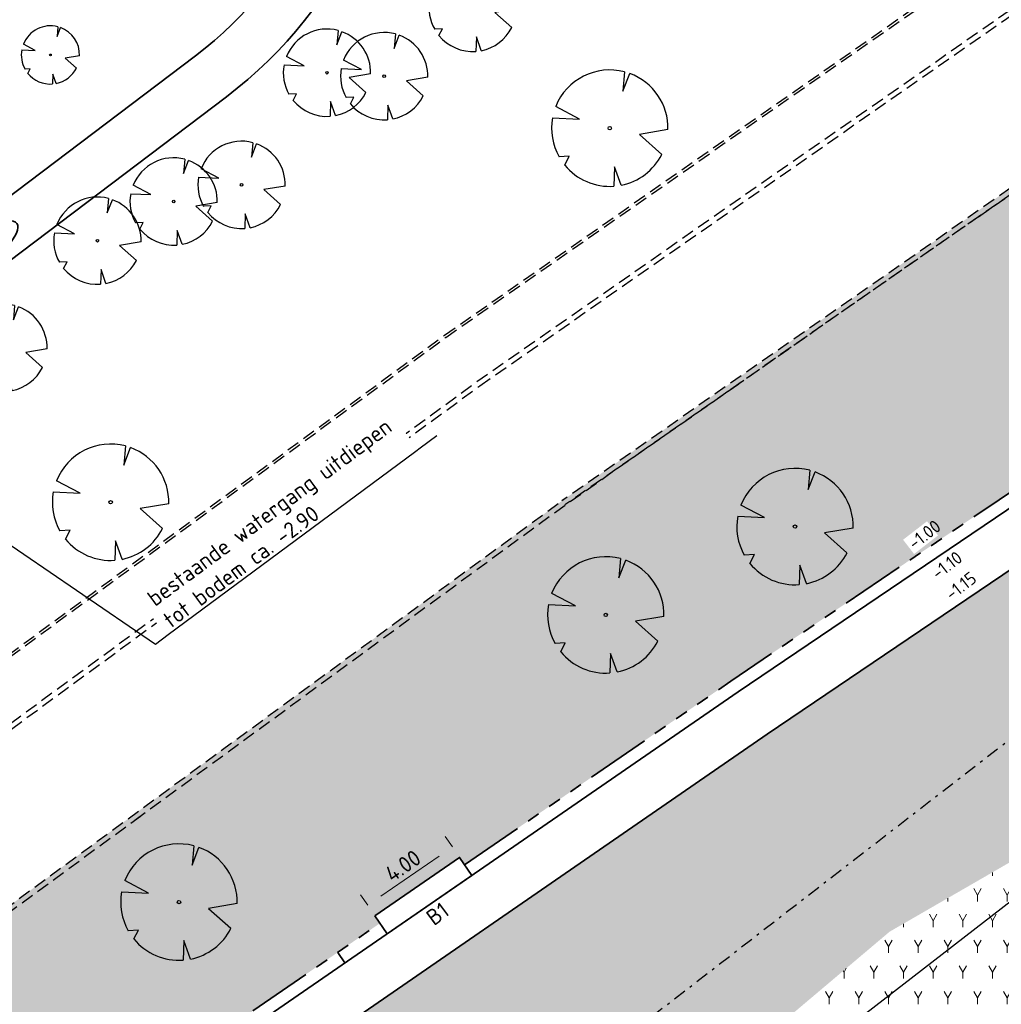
# Model space of a CAD drawing. Header units: metres. Extents: x 103263 to 106611, y 426963 to 428812.
# Tile 35 of 74: x 104346 to 104384, y 427743 to 427781. Entities that reach past the tile are written whole.
import ezdxf
from ezdxf import colors
from ezdxf.entities.mleader import LeaderData, LeaderLine
from ezdxf.math import Vec2, Vec3

# ---------------------------------------------------------------- set-up
doc = ezdxf.new("R2010")
doc.units = ezdxf.units.M
for name, pattern in [('DASHDOT', [1, 0.5, -0.25, 0, -0.25]), ('DASHED', [0.75, 0.5, -0.25]), ('VH-RWSBAND_110X220', [24, 10, -2, 2, -2, 2, -2, 2, -2])]:
    doc.linetypes.add(name, pattern=pattern)
for name, color, linetype, lineweight in [('B-WE-VH-T25', 7, 'Continuous', 25), ('N-WE-GR-BOOM-S', 7, 'Continuous', 25), ('N-WE-GW-HOOGTE_AFWERKHOOGTE-T25', 7, 'Continuous', 25), ('N-WE-VH-KANTOPSLUITING_TROTTOIRBAND_RWS_110 220-G', 210, 'VH-RWSBAND_110X220', 35), ('N-WE-VH-KANTVERHARDING-G', 210, 'Continuous', 35), ('N-WE-VH-KANTVERHARDING-M', 7, 'Continuous', 18), ('N-WE-VH-VERHARDING-G', 252, 'Continuous', 35), ('N-WE-VH-VERHARDING_BETONSTRAATSTEEN-G', 252, 'Continuous', 35), ('toekomstig', 254, 'DASHED', 25), ('X-XX-AL-REFERENTIE-T25', 7, 'Continuous', 25)]:
    doc.layers.add(name, color=color, linetype=linetype, lineweight=lineweight)
doc.layers.add('kc-nieuwe-gasleiding-25-03-2004', color=30, linetype='Continuous')
doc.layers.add('N-WE-GR-BEPLANTING-A-250', color=7, linetype='Continuous', lineweight=18, true_color=0x00a500)
doc.layers.add('N-WE-GR-GRAS-A-250', color=7, linetype='Continuous', lineweight=18, true_color=0x7ca500)
doc.layers.add('N-WE-VH-VERHARDING-AP_GROEN4', color=7, linetype='Continuous', true_color=0x004700)
doc.styles.add('fase3$0$STANDARD', font='ISO')
doc.styles.add('NLCS-ISO-M200-T25', font='NLCS-ISO.ttf', dxfattribs={"height": 0.5})
doc.styles.add('NLCS-ISO-M250-T25', font='NLCS-ISO.ttf', dxfattribs={"height": 0.625})
doc.linetypes.add('fase3$0$GASLEIDING', pattern='A,5,-1,["X",fase3$0$STANDARD,S=1,R=0,X=-0.2,Y=-0.5],-1', length=7)
doc.dimstyles.new('NLCS-M250-T25-PIJL_L2_H1', dxfattribs={"dimscale": 0.25, "dimtxt": 2.5, "dimasz": 2.5, "dimexe": 2, "dimexo": 2, "dimgap": 0.7, "dimtad": 1, "dimzin": 0, "dimdsep": 46, "dimtxsty": 'NLCS-ISO-M250-T25', "dimcen": 0, "dimdle": 2, "dimclrd": 256, "dimclre": 256, "dimclrt": 256, "dimadec": 1, "dimazin": 0, "dimtfac": 1, "dimtdec": 3, "dimtofl": 0, "dimtmove": 0, "dimatfit": 3, "dimfxl": 2, "dimfxlon": 1, "dimtfillclr": 256, "dimtolj": 1, "dimtzin": 0, "dimlwd": -1, "dimlwe": -1, "dimarcsym": 0})
pattern_1 = [(60, (104639.9556, 427910.1806), (-0.5773504, 0.9999998), [0.288676, -0.866026]), (120, (104639.9556, 427910.1806), (-1.1547004, -2e-07), [0.288676, -0.866026]), (270, (104639.95565, 427910.18064), (0.57735, -1), [0.25, -1.75])]
pattern_2 = [(60, (104664.6893, 427702.1373), (-0.5773504, 0.9999998), [0.288676, -0.866026]), (120, (104664.6893, 427702.1373), (-1.1547004, -2e-07), [0.288676, -0.866026]), (270, (104664.6893, 427702.1373), (0.57735, -1), [0.25, -1.75])]

# ---------------------------------------------------------------- blocks, each defined once
blk = doc.blocks.new('*U345')
at = {"ltscale": 20, "flags": 128}
for points in [[(0.579, 2.19), (0.513, 1.443), (0.778, 2.128)], [(-2.229, 0.403), (-1.184, 0.353), (-2.105, 0.838)], [(2.265, -0.058), (1.153, -0.248), (2.022, -1.021)], [(-1.754, -1.434), (-1.576, -1.088), (-1.973, -1.113)], [(0.446, -2.221), (0.189, -1.499), (0.162, -2.26)]]:
    blk.add_lwpolyline(points, dxfattribs=at)
blk.add_lwpolyline([(2.265, -0.058, 0.321944), (0.778, 2.128, 0.321944)], format="xyb", dxfattribs=at)
blk.add_circle((0, 0), 0.0675)
at = {"ltscale": 20}
for start, end in [(75.1844, 158.299), (169.749, 209.4302), (281.3601, 333.2046), (219.2667, 274.1068)]:
    blk.add_arc((0, 0), 2.266, start, end, dxfattribs=at)
blk = doc.blocks.new('*U377')
at = {"ltscale": 20, "flags": 128}
for points in [[(0.579, 2.19), (0.513, 1.443), (0.778, 2.128)], [(-2.229, 0.403), (-1.184, 0.353), (-2.105, 0.838)], [(2.265, -0.058), (1.153, -0.248), (2.022, -1.021)], [(-1.754, -1.434), (-1.576, -1.088), (-1.973, -1.113)], [(0.446, -2.221), (0.189, -1.499), (0.162, -2.26)]]:
    blk.add_lwpolyline(points, dxfattribs=at)
blk.add_lwpolyline([(2.265, -0.058, 0.321944), (0.778, 2.128, 0.321944)], format="xyb", dxfattribs=at)
blk.add_circle((0, 0), 0.0675)
at = {"ltscale": 20}
for start, end in [(75.1844, 158.299), (169.749, 209.4302), (281.3601, 333.2046), (219.2667, 274.1068)]:
    blk.add_arc((0, 0), 2.266, start, end, dxfattribs=at)
blk = doc.blocks.new('*U378')
at = {"ltscale": 20, "flags": 128}
for points in [[(0.579, 2.19), (0.513, 1.443), (0.778, 2.128)], [(-2.229, 0.403), (-1.184, 0.353), (-2.105, 0.838)], [(2.265, -0.058), (1.153, -0.248), (2.022, -1.021)], [(-1.754, -1.434), (-1.576, -1.088), (-1.973, -1.113)], [(0.446, -2.221), (0.189, -1.499), (0.162, -2.26)]]:
    blk.add_lwpolyline(points, dxfattribs=at)
blk.add_lwpolyline([(2.265, -0.058, 0.321944), (0.778, 2.128, 0.321944)], format="xyb", dxfattribs=at)
blk.add_circle((0, 0), 0.0675)
at = {"ltscale": 20}
for start, end in [(75.1844, 158.299), (169.749, 209.4302), (281.3601, 333.2046), (219.2667, 274.1068)]:
    blk.add_arc((0, 0), 2.266, start, end, dxfattribs=at)
blk = doc.blocks.new('*U379')
at = {"ltscale": 20, "flags": 128}
for points in [[(0.579, 2.19), (0.513, 1.443), (0.778, 2.128)], [(-2.229, 0.403), (-1.184, 0.353), (-2.105, 0.838)], [(2.265, -0.058), (1.153, -0.248), (2.022, -1.021)], [(-1.754, -1.434), (-1.576, -1.088), (-1.973, -1.113)], [(0.446, -2.221), (0.189, -1.499), (0.162, -2.26)]]:
    blk.add_lwpolyline(points, dxfattribs=at)
blk.add_lwpolyline([(2.265, -0.058, 0.321944), (0.778, 2.128, 0.321944)], format="xyb", dxfattribs=at)
blk.add_circle((0, 0), 0.0675)
at = {"ltscale": 20}
for start, end in [(75.1844, 158.299), (169.749, 209.4302), (281.3601, 333.2046), (219.2667, 274.1068)]:
    blk.add_arc((0, 0), 2.266, start, end, dxfattribs=at)
blk = doc.blocks.new('*U380')
at = {"ltscale": 20, "flags": 128}
for points in [[(0.579, 2.19), (0.513, 1.443), (0.778, 2.128)], [(-2.229, 0.403), (-1.184, 0.353), (-2.105, 0.838)], [(2.265, -0.058), (1.153, -0.248), (2.022, -1.021)], [(-1.754, -1.434), (-1.576, -1.088), (-1.973, -1.113)], [(0.446, -2.221), (0.189, -1.499), (0.162, -2.26)]]:
    blk.add_lwpolyline(points, dxfattribs=at)
blk.add_lwpolyline([(2.265, -0.058, 0.321944), (0.778, 2.128, 0.321944)], format="xyb", dxfattribs=at)
blk.add_circle((0, 0), 0.0675)
at = {"ltscale": 20}
for start, end in [(75.1844, 158.299), (169.749, 209.4302), (281.3601, 333.2046), (219.2667, 274.1068)]:
    blk.add_arc((0, 0), 2.266, start, end, dxfattribs=at)
blk = doc.blocks.new('*U381')
at = {"ltscale": 20, "flags": 128}
for points in [[(0.579, 2.19), (0.513, 1.443), (0.778, 2.128)], [(-2.229, 0.403), (-1.184, 0.353), (-2.105, 0.838)], [(2.265, -0.058), (1.153, -0.248), (2.022, -1.021)], [(-1.754, -1.434), (-1.576, -1.088), (-1.973, -1.113)], [(0.446, -2.221), (0.189, -1.499), (0.162, -2.26)]]:
    blk.add_lwpolyline(points, dxfattribs=at)
blk.add_lwpolyline([(2.265, -0.058, 0.321944), (0.778, 2.128, 0.321944)], format="xyb", dxfattribs=at)
blk.add_circle((0, 0), 0.0675)
at = {"ltscale": 20}
for start, end in [(75.1844, 158.299), (169.749, 209.4302), (281.3601, 333.2046), (219.2667, 274.1068)]:
    blk.add_arc((0, 0), 2.266, start, end, dxfattribs=at)
blk = doc.blocks.new('*U260')
at = {"ltscale": 20, "flags": 128}
for points in [[(0.579, 2.19), (0.513, 1.443), (0.778, 2.128)], [(-2.229, 0.403), (-1.184, 0.353), (-2.105, 0.838)], [(2.265, -0.058), (1.153, -0.248), (2.022, -1.021)], [(-1.754, -1.434), (-1.576, -1.088), (-1.973, -1.113)], [(0.446, -2.221), (0.189, -1.499), (0.162, -2.26)]]:
    blk.add_lwpolyline(points, dxfattribs=at)
blk.add_lwpolyline([(2.265, -0.058, 0.321944), (0.778, 2.128, 0.321944)], format="xyb", dxfattribs=at)
blk.add_circle((0, 0), 0.0675)
at = {"ltscale": 20}
for start, end in [(75.1844, 158.299), (169.749, 209.4302), (281.3601, 333.2046), (219.2667, 274.1068)]:
    blk.add_arc((0, 0), 2.266, start, end, dxfattribs=at)
blk = doc.blocks.new('*U306')
at = {"ltscale": 20, "flags": 128}
for points in [[(0.579, 2.19), (0.513, 1.443), (0.778, 2.128)], [(-2.229, 0.403), (-1.184, 0.353), (-2.105, 0.838)], [(2.265, -0.058), (1.153, -0.248), (2.022, -1.021)], [(-1.754, -1.434), (-1.576, -1.088), (-1.973, -1.113)], [(0.446, -2.221), (0.189, -1.499), (0.162, -2.26)]]:
    blk.add_lwpolyline(points, dxfattribs=at)
blk.add_lwpolyline([(2.265, -0.058, 0.321944), (0.778, 2.128, 0.321944)], format="xyb", dxfattribs=at)
blk.add_circle((0, 0), 0.0675)
at = {"ltscale": 20}
for start, end in [(75.18441, 158.29895), (169.74905, 209.43023), (219.26669, 274.10684), (281.36007, 333.20465)]:
    blk.add_arc((0, 0), 2.266, start, end, dxfattribs=at)
blk = doc.blocks.new('*U128')
at = {"ltscale": 20, "flags": 128}
for points in [[(0.579, 2.19), (0.513, 1.443), (0.778, 2.128)], [(-2.229, 0.403), (-1.184, 0.353), (-2.105, 0.838)], [(2.265, -0.058), (1.153, -0.248), (2.022, -1.021)], [(-1.754, -1.434), (-1.576, -1.088), (-1.973, -1.113)], [(0.446, -2.221), (0.189, -1.499), (0.162, -2.26)]]:
    blk.add_lwpolyline(points, dxfattribs=at)
blk.add_lwpolyline([(2.265, -0.058, 0.321944), (0.778, 2.128, 0.321944)], format="xyb", dxfattribs=at)
blk.add_circle((0, 0), 0.0675)
at = {"ltscale": 20}
for start, end in [(75.1844, 158.299), (169.749, 209.4302), (281.3601, 333.2046), (219.2667, 274.1068)]:
    blk.add_arc((0, 0), 2.266, start, end, dxfattribs=at)
blk = doc.blocks.new('*U138')
at = {"ltscale": 20, "flags": 128}
for points in [[(0.579, 2.19), (0.513, 1.443), (0.778, 2.128)], [(-2.229, 0.403), (-1.184, 0.353), (-2.105, 0.838)], [(2.265, -0.058), (1.153, -0.248), (2.022, -1.021)], [(-1.754, -1.434), (-1.576, -1.088), (-1.973, -1.113)], [(0.446, -2.221), (0.189, -1.499), (0.162, -2.26)]]:
    blk.add_lwpolyline(points, dxfattribs=at)
blk.add_lwpolyline([(2.265, -0.058, 0.321944), (0.778, 2.128, 0.321944)], format="xyb", dxfattribs=at)
blk.add_circle((0, 0), 0.0675)
at = {"ltscale": 20}
for start, end in [(75.1844, 158.299), (169.749, 209.4302), (281.3601, 333.2046), (219.2667, 274.1068)]:
    blk.add_arc((0, 0), 2.266, start, end, dxfattribs=at)
blk = doc.blocks.new('*U251')
at = {"ltscale": 20, "flags": 128}
for points in [[(0.579, 2.19), (0.513, 1.443), (0.778, 2.128)], [(-2.229, 0.403), (-1.184, 0.353), (-2.105, 0.838)], [(2.265, -0.058), (1.153, -0.248), (2.022, -1.021)], [(-1.754, -1.434), (-1.576, -1.088), (-1.973, -1.113)], [(0.446, -2.221), (0.189, -1.499), (0.162, -2.26)]]:
    blk.add_lwpolyline(points, dxfattribs=at)
blk.add_lwpolyline([(2.265, -0.058, 0.321944), (0.778, 2.128, 0.321944)], format="xyb", dxfattribs=at)
blk.add_circle((0, 0), 0.0675)
at = {"ltscale": 20}
for start, end in [(75.1844, 158.299), (169.749, 209.4302), (281.3601, 333.2046), (219.2667, 274.1068)]:
    blk.add_arc((0, 0), 2.266, start, end, dxfattribs=at)
blk = doc.blocks.new('*U234')
at = {"ltscale": 20, "flags": 128}
for points in [[(0.579, 2.19), (0.513, 1.443), (0.778, 2.128)], [(-2.229, 0.403), (-1.184, 0.353), (-2.105, 0.838)], [(2.265, -0.058), (1.153, -0.248), (2.022, -1.021)], [(-1.754, -1.434), (-1.576, -1.088), (-1.973, -1.113)], [(0.446, -2.221), (0.189, -1.499), (0.162, -2.26)]]:
    blk.add_lwpolyline(points, dxfattribs=at)
blk.add_lwpolyline([(2.265, -0.058, 0.321944), (0.778, 2.128, 0.321944)], format="xyb", dxfattribs=at)
blk.add_circle((0, 0), 0.0675)
at = {"ltscale": 20}
for start, end in [(75.1844, 158.299), (169.749, 209.4302), (281.3601, 333.2046), (219.2667, 274.1068)]:
    blk.add_arc((0, 0), 2.266, start, end, dxfattribs=at)
blk = doc.blocks.new('*U104')
at = {"ltscale": 20, "flags": 128}
for points in [[(0.579, 2.19), (0.513, 1.443), (0.778, 2.128)], [(-2.229, 0.403), (-1.184, 0.353), (-2.105, 0.838)], [(2.265, -0.058), (1.153, -0.248), (2.022, -1.021)], [(-1.754, -1.434), (-1.576, -1.088), (-1.973, -1.113)], [(0.446, -2.221), (0.189, -1.499), (0.162, -2.26)]]:
    blk.add_lwpolyline(points, dxfattribs=at)
blk.add_lwpolyline([(2.265, -0.058, 0.321944), (0.778, 2.128, 0.321944)], format="xyb", dxfattribs=at)
blk.add_circle((0, 0), 0.0675)
at = {"ltscale": 20}
for start, end in [(75.1844, 158.299), (169.749, 209.4302), (281.3601, 333.2046), (219.2667, 274.1068)]:
    blk.add_arc((0, 0), 2.266, start, end, dxfattribs=at)
blk = doc.blocks.new('*D431')
at = {"layer": 'Defpoints', "color": 0, "ltscale": 0.1, "transparency": 16777216}
for p in [(104363.081, 427749.01), (104363.362, 427748.603), (104360.069, 427746.331)]:
    blk.add_point(p, dxfattribs=at)
at = {"layer": 'N-WE-VH-KANTVERHARDING-M', "ltscale": 0.1, "transparency": 16777216}
for p, q in [((104363.081, 427749.01), (104362.797, 427749.422)), ((104360.302, 427747.093), (104362.566, 427748.655)), ((104359.788, 427746.738), (104359.504, 427747.15))]:
    blk.add_line(p, q, dxfattribs=at)
for points in [[(104362.507, 427748.741), (104362.625, 427748.569), (104363.081, 427749.01)], [(104360.243, 427747.179), (104360.362, 427747.007), (104359.788, 427746.738)]]:
    blk.add_solid(points, dxfattribs=at)
at = {"layer": 'N-WE-VH-KANTVERHARDING-M', "ltscale": 0.1, "transparency": 16777216, "insert": (104361.157, 427748.275), "char_height": 0.625, "attachment_point": 5, "rotation": 34.606, "style": 'NLCS-ISO-M250-T25'}
blk.add_mtext('\\A1;4.00', dxfattribs=at)

msp = doc.modelspace()

# ---------------------------------------------------------------- hatches: boundary and pattern name
at = {"layer": 'N-WE-GR-BEPLANTING-A-250'}
h = msp.add_hatch(dxfattribs=at)
h.set_pattern_fill('AGR-BEPLANTING_SOORT_01', color=256, scale=0.2, style=0, pattern_type=2)
h.set_pattern_definition(pattern_1)
edge = h.paths.add_edge_path()
edge.add_line((104659.33, 427926.461), (104651.723, 427930.161))
edge.add_line((104651.723, 427930.161), (104630.494, 427940.377))
edge.add_line((104630.494, 427940.377), (104615.821, 427939.216))
edge.add_line((104615.821, 427939.216), (104614.238, 427936.942))
edge.add_line((104614.238, 427936.942), (104618.901, 427931.767))
edge.add_line((104618.901, 427931.767), (104620.001, 427927.102))
edge.add_line((104620.001, 427927.102), (104630.09, 427928.171))
edge.add_line((104630.09, 427928.171), (104636.288, 427922.296))
edge.add_line((104636.288, 427922.296), (104635.626, 427916.445))
edge.add_line((104635.626, 427916.445), (104649.327, 427918.542))
edge.add_line((104649.327, 427918.542), (104660.637, 427913.992))
edge.add_line((104660.637, 427913.992), (104663.613, 427914.901))
edge.add_line((104663.613, 427914.901), (104665.801, 427914.176))
edge.add_line((104665.801, 427914.176), (104667.1, 427911.864))
edge.add_line((104667.1, 427911.864), (104668.62, 427908.935))
edge.add_line((104668.62, 427908.935), (104670.709, 427905.029))
edge.add_line((104670.709, 427905.029), (104666.141, 427898.787))
edge.add_line((104666.141, 427898.787), (104659.394, 427895.168))
edge.add_line((104659.394, 427895.168), (104659.885, 427894.606))
edge.add_arc((2471945.486, 2366238.399), 3059610.724, 219.310766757, 219.311095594)
edge.add_arc((104633.177, 427844.621), 52.499, 34.4665, 43.8921, ccw=False)
edge.add_arc((104561.264, 427811.91), 131.021, 20.52501, 28.45236, ccw=False)
edge.add_arc((104687.252, 427859.058), 3.5, 200.2205, 290.1775)
edge.add_arc((104734.333, 427775.806), 92.191, 116.25825, 119.84127, ccw=False)
edge.add_line((104693.547, 427858.483), (104693.719, 427859.706))
edge.add_line((104693.719, 427859.706), (104675.355, 427897.713))
edge.add_line((104675.355, 427897.713), (104665.269, 427916.348))
edge.add_line((104665.269, 427916.348), (104661.135, 427923.401))
edge.add_line((104661.135, 427923.401), (104659.33, 427926.461))
edge = h.paths.add_edge_path()
edge.add_line((104670.155, 427924.725), (104658.918, 427940.306))
edge.add_line((104658.918, 427940.306), (104653.228, 427936.582))
edge.add_arc((104651.49, 427939.148), 3.1, 210.7823, 304.1096, ccw=False)
edge.add_arc((104006.721, 427555.058), 747.402, 30.782318, 33.226245)
edge.add_line((104631.932, 427964.594), (104627.986, 427961.768))
edge.add_line((104627.986, 427961.768), (104626.318, 427960.551))
edge.add_line((104626.318, 427960.551), (104625.97, 427960.946))
edge.add_line((104625.97, 427960.946), (104624.14, 427949.098))
edge.add_line((104624.14, 427949.098), (104623.843, 427947.174))
edge.add_line((104623.843, 427947.174), (104618.568, 427941.942))
edge.add_line((104618.568, 427941.942), (104631.166, 427942.938))
edge.add_line((104631.166, 427942.938), (104634.784, 427941.178))
edge.add_line((104634.784, 427941.178), (104651.566, 427933.017))
edge.add_line((104651.566, 427933.017), (104660.886, 427928.485))
edge.add_line((104660.886, 427928.485), (104667.484, 427917.521))
edge.add_line((104667.484, 427917.521), (104673.544, 427906.582))
edge.add_line((104673.544, 427906.582), (104680.594, 427892.683))
edge.add_line((104680.594, 427892.683), (104687.997, 427877.313))
edge.add_line((104687.997, 427877.313), (104695.985, 427860.764))
edge.add_line((104695.985, 427860.764), (104701.345, 427863.409))
edge.add_line((104701.345, 427863.409), (104685.833, 427895.579))
edge.add_line((104685.833, 427895.579), (104682.011, 427903.447))
edge.add_line((104682.011, 427903.447), (104677.897, 427911.161))
edge.add_line((104677.897, 427911.161), (104670.155, 427924.725))
h = msp.add_hatch(dxfattribs=at)
h.set_pattern_fill('AGR-BEPLANTING_SOORT_01', color=256, scale=0.2, style=0, pattern_type=2)
h.set_pattern_definition(pattern_2)
edge = h.paths.add_edge_path()
edge.add_line((104373.421, 427724.642), (104370.132, 427721.738))
edge.add_line((104370.132, 427721.738), (104368.673, 427720.936))
edge.add_line((104368.673, 427720.936), (104358.783, 427715.558))
edge.add_line((104358.783, 427715.558), (104347.434, 427709.378))
edge.add_line((104347.434, 427709.378), (104337.53, 427717.091))
edge.add_line((104337.53, 427717.091), (104320.601, 427692.32))
edge.add_line((104320.601, 427692.32), (104315.844, 427682.167))
edge.add_line((104315.844, 427682.167), (104328.56, 427666.473))
edge.add_line((104328.56, 427666.473), (104331.724, 427666.489))
edge.add_line((104331.724, 427666.489), (104334.653, 427669.211))
edge.add_line((104334.653, 427669.211), (104333.629, 427670.508))
edge.add_arc((104330.772, 427672.995), 3.788, 225.0633, 318.9655, ccw=False)
edge.add_line((104328.096, 427670.313), (104326.15, 427672.386))
edge.add_line((104326.15, 427672.386), (104325.833, 427672.783))
edge.add_line((104325.833, 427672.783), (104319.092, 427681.241))
edge.add_arc((104320.265, 427682.176), 1.5, 129.5168, 218.5539, ccw=False)
edge.add_line((104319.31, 427683.333), (104319.424, 427683.427))
edge.add_arc((104320.379, 427682.27), 1.5, 39.5168, 129.5168, ccw=False)
edge.add_line((104321.536, 427683.225), (104327.032, 427676.656))
edge.add_line((104327.032, 427676.656), (104327.728, 427677.296))
edge.add_arc((104319.444, 427686.849), 12.644, 310.9292, 339.425)
edge.add_arc((104360.268, 427671.929), 30.822, 145.2639, 160.1291, ccw=False)
edge.add_line((104334.939, 427689.491), (104372.004, 427717.013))
edge.add_line((104372.004, 427717.013), (104372.004, 427717.013))
edge.add_line((104372.004, 427717.013), (104423.569, 427755.301))
edge.add_line((104423.569, 427755.301), (104429.992, 427760.07))
edge.add_line((104429.992, 427760.07), (104462.601, 427787.301))
edge.add_line((104462.601, 427787.301), (104473.488, 427799.642))
edge.add_line((104473.488, 427799.642), (104480.532, 427807.002))
edge.add_line((104480.532, 427807.002), (104480.283, 427808.655))
edge.add_arc((104482.291, 427798.327), 10.521, 99.6815, 101.0038, ccw=False)
edge.add_arc((104573.81, 427821.343), 94.142, 186.39699, 187.71925, ccw=False)
edge.add_line((104480.255, 427810.854), (104466.653, 427797.844))
edge.add_line((104466.653, 427797.844), (104445.943, 427785.042))
edge.add_line((104445.943, 427785.042), (104422.662, 427761.514))
edge.add_line((104422.662, 427761.514), (104420.699, 427759.53))
edge.add_line((104420.699, 427759.53), (104391.004, 427740.163))
edge.add_line((104391.004, 427740.163), (104373.421, 427724.642))
h = msp.add_hatch(dxfattribs=at)
h.set_pattern_fill('AGR-BEPLANTING_SOORT_01', color=256, scale=0.2, style=0, pattern_type=2)
h.set_pattern_definition(pattern_2)
h.paths.add_polyline_path([(104362.472, 427735.639), (104364.192, 427734.238), (104379.23, 427746.943), (104395.357, 427756.253), (104405.725, 427767.21), (104414.283, 427771.61), (104407.968, 427778.491), (104395.513, 427767.051), (104375.333, 427753.401), (104354.312, 427738.896), (104350.174, 427735.648), (104356.768, 427733.715), (104359.016, 427735.418)])
h = msp.add_hatch(dxfattribs=at)
h.set_pattern_fill('AGR-BEPLANTING_SOORT_01', color=256, scale=0.2, style=0, pattern_type=2)
h.set_pattern_definition(pattern_1)
h.paths.add_polyline_path([(104365.037, 427732.987), (104380.096, 427745.711), (104387.898, 427750.215), (104391.355, 427746.904), (104392.288, 427748.088), (104389.251, 427750.996), (104396.296, 427755.063), (104406.639, 427765.993), (104415.334, 427770.464), (104414.283, 427771.61), (104405.725, 427767.21), (104395.357, 427756.253), (104379.23, 427746.943), (104364.192, 427734.238)])
h = msp.add_hatch(dxfattribs=at)
h.set_pattern_fill('AGR-BEPLANTING_SOORT_01', color=256, scale=0.2, style=0, pattern_type=2)
h.set_pattern_definition(pattern_2)
h.paths.add_polyline_path([(104363.071, 427723.426), (104364.821, 427720.554), (104369.266, 427722.974), (104390.093, 427741.36), (104390.46, 427745.768), (104391.355, 427746.904), (104387.898, 427750.215), (104380.096, 427745.711), (104365.037, 427732.987), (104365.508, 427731.839), (104361.698, 427728.289)])
at = {"layer": 'N-WE-GR-GRAS-A-250'}
h = msp.add_hatch(dxfattribs=at)
h.set_pattern_fill('AGR-GRAS_01-SO', color=256, scale=0.05, angle=-43.6709, pattern_type=2)
h.set_pattern_definition([(316.32905, (106059.6699, 428587.616), (1.7672914, 0.0410021), [0.15, -1]), (1.32905, (106060.2042, 428587.4516), (1.508993, 1.7854803), [0.15, -1]), (346.32905, (106059.8458, 428587.6555), (1.3156844, 0.9664236), [0.15, -1]), (331.329054, (106060.3735, 428587.7738), (0.97400668, 0.32219712), [0.15, -1]), (91.329054, (106061.54083, 428589.2862), (-0.58708173, -0.5637686), [0.15, -1]), (106.329054, (106061.1001, 428586.9419), (-0.3111394, -0.7163744), [0.15, -1]), (121.329054, (106059.9214, 428587.445), (-0.4753753, -0.75763997), [0.15, -1]), (41.329054, (106060.3768, 428587.6324), (0.1086562, 1.6935743), [0.15, -1]), (56.329054, (106059.6699, 428587.616), (-0.33337545, 1.6639894), [0.15, -1])])
edge = h.paths.add_edge_path(flags=16)
edge.add_arc((104300.274, 427708.383), 2.533, 42.5652, 200.8225)
edge.add_line((104297.907, 427707.483), (104313.336, 427687.643))
edge.add_arc((104313.702, 427691.081), 3.457, 263.9251, 356.1721)
edge.add_line((104317.152, 427690.85), (104302.14, 427710.097))
edge = h.paths.add_edge_path()
edge.add_line((104367.348, 427762.484), (104295.731, 427709.987))
edge.add_arc((104297.482, 427709.571), 1.8, 166.636, 217.9526)
edge.add_line((104296.063, 427708.464), (104297.238, 427706.957))
edge.add_line((104297.238, 427706.957), (104297.08, 427706.834))
edge.add_line((104297.08, 427706.834), (104314.116, 427684.371))
edge.add_line((104314.116, 427684.371), (104318.423, 427693.565))
edge.add_line((104318.423, 427693.565), (104335.74, 427718.834))
edge.add_line((104335.74, 427718.834), (104341.937, 427728.655))
edge.add_line((104341.937, 427728.655), (104344.71, 427733.023))
edge.add_line((104344.71, 427733.023), (104347.603, 427736.697))
edge.add_line((104347.603, 427736.697), (104351.869, 427740.248))
edge.add_line((104351.869, 427740.248), (104360.265, 427746.041))
edge.add_line((104360.265, 427746.041), (104360.069, 427746.331))
edge.add_line((104360.069, 427746.331), (104363.362, 427748.603))
edge.add_line((104363.362, 427748.603), (104363.558, 427748.313))
edge.add_line((104363.558, 427748.313), (104373.924, 427755.466))
edge.add_line((104373.924, 427755.466), (104393.917, 427768.99))
edge.add_line((104393.917, 427768.99), (104406.285, 427780.325))
edge.add_line((104406.285, 427780.325), (104400.964, 427785.92))
edge.add_line((104400.964, 427785.92), (104396.813, 427783.026))
edge.add_line((104396.813, 427783.026), (104394.26, 427781.246))
edge.add_line((104394.26, 427781.246), (104385.778, 427775.333))
edge.add_line((104385.778, 427775.333), (104383.506, 427773.749))
edge.add_line((104383.506, 427773.749), (104373.729, 427766.932))
edge.add_line((104373.729, 427766.932), (104367.348, 427762.484))
at = {"layer": 'N-WE-VH-VERHARDING-AP_GROEN4', "ltscale": 0.1}
h = msp.add_hatch(dxfattribs=at)
h.set_pattern_fill('CROSS', color=256, scale=0.05, style=0)
edge = h.paths.add_edge_path()
edge.add_line((104616.303, 427898.411), (104514.506, 427822.823))
edge.add_line((104514.506, 427822.823), (104506.477, 427816.862))
edge.add_line((104506.477, 427816.862), (104495.436, 427811.135))
edge.add_line((104495.436, 427811.135), (104485.008, 427807.809))
edge.add_line((104485.008, 427807.809), (104485.495, 427805.863))
edge.add_line((104485.495, 427805.863), (104492.893, 427807.092))
edge.add_line((104492.893, 427807.092), (104495.359, 427807.502))
edge.add_line((104495.359, 427807.502), (104478.667, 427790.822))
edge.add_line((104478.667, 427790.822), (104467.495, 427783.521))
edge.add_line((104467.495, 427783.521), (104471.984, 427792.577))
edge.add_line((104471.984, 427792.577), (104477.22, 427800.942))
edge.add_line((104477.22, 427800.942), (104480.935, 427805.041))
edge.add_line((104480.935, 427805.041), (104485.128, 427805.802))
edge.add_line((104485.128, 427805.802), (104485.514, 427804.821))
edge.add_line((104485.514, 427804.821), (104484.481, 427807.714))
edge.add_line((104484.481, 427807.714), (104480.58, 427807.009))
edge.add_line((104480.58, 427807.009), (104473.488, 427799.642))
edge.add_line((104473.488, 427799.642), (104462.601, 427787.301))
edge.add_line((104462.601, 427787.301), (104429.992, 427760.07))
edge.add_line((104429.992, 427760.07), (104423.569, 427755.301))
edge.add_line((104423.569, 427755.301), (104334.939, 427689.491))
edge.add_arc((104360.268, 427671.929), 30.822, 145.2639, 160.1291)
edge.add_arc((104319.444, 427686.849), 12.644, 311.5939, 339.425, ccw=False)
edge.add_line((104327.838, 427677.393), (104328.453, 427676.013))
edge.add_line((104328.453, 427676.013), (104328.897, 427675.013))
edge.add_arc((104319.403, 427686.872), 15.191, 308.6803, 339.4602)
edge.add_arc((104360.268, 427671.929), 28.322, 146.0782, 160.1581, ccw=False)
edge.add_line((104336.767, 427687.734), (104371.488, 427713.515))
edge.add_line((104371.488, 427713.515), (104381.931, 427721.27))
edge.add_line((104381.931, 427721.27), (104433.496, 427759.558))
edge.add_line((104433.496, 427759.558), (104466.748, 427784.212))
edge.add_line((104466.748, 427784.212), (104467.495, 427783.521))
edge.add_line((104467.495, 427783.521), (104478.667, 427790.822))
edge.add_line((104478.667, 427790.822), (104495.359, 427807.502))
edge.add_line((104495.359, 427807.502), (104498.846, 427808.081))
edge.add_line((104498.846, 427808.081), (104506.801, 427813.988))
edge.add_line((104506.801, 427813.988), (104507.567, 427814.557))
edge.add_line((104507.567, 427814.557), (104508.072, 427817.976))
edge.add_line((104508.072, 427817.976), (104506.477, 427816.862))
edge.add_line((104506.477, 427816.862), (104514.506, 427822.823))
edge.add_line((104514.506, 427822.823), (104518.01, 427822.311))
edge.add_line((104518.01, 427822.311), (104547.643, 427844.315))
edge.add_line((104547.643, 427844.315), (104558.086, 427852.07))
edge.add_line((104558.086, 427852.07), (104615.787, 427894.914))
edge.add_line((104615.787, 427894.914), (104616.303, 427898.411))

# ---------------------------------------------------------------- linework, layer by layer
at = {"layer": 'N-WE-VH-KANTOPSLUITING_TROTTOIRBAND_RWS_110 220-G', "ltscale": 0.25, "flags": 128}
msp.add_lwpolyline([(104363.558, 427748.313), (104373.924, 427755.466), (104393.917, 427768.99), (104406.278, 427780.333)], dxfattribs=at)
msp.add_lwpolyline([(104314.116, 427684.371), (104318.423, 427693.565), (104335.74, 427718.834), (104344.23, 427732.289, -0.101319), (104351.869, 427740.248), (104360.265, 427746.041)], format="xyb", dxfattribs=at)
at = {"layer": 'N-WE-VH-KANTVERHARDING-G'}
for points in [[(104341.138, 427770.766), (104353.083, 427779.802, 0.254096), (104358.994, 427792.847), (104358.933, 427793.69, -0.043691), (104358.972, 427796.306), (104359.529, 427801.718, 0.178638), (104356.948, 427811.779), (104354.944, 427814.679)], [(104314.461, 427683.93), (104318.859, 427693.316), (104336.158, 427718.559), (104344.653, 427732.022, -0.101319), (104352.153, 427739.836), (104374.206, 427755.053), (104394.227, 427768.596), (104406.616, 427779.965)], [(104346.345, 427730.955, -0.101319), (104353.289, 427738.19), (104375.334, 427753.401), (104395.471, 427767.022), (104407.968, 427778.491)]]:
    msp.add_lwpolyline(points, format="xyb", dxfattribs=at)
at = {"layer": 'N-WE-VH-VERHARDING-G', "ltscale": 0.25}
msp.add_lwpolyline([(104360.069, 427746.331), (104363.362, 427748.603), (104363.838, 427747.899), (104360.545, 427745.627)], close=True, dxfattribs=at)
msp.add_lwpolyline([(104358.903, 427744.494), (104358.619, 427744.905)], dxfattribs=at)
at = {"layer": 'N-WE-VH-VERHARDING_BETONSTRAATSTEEN-G'}
msp.add_ellipse((104343.716, 427771.504), major_axis=(-2.418, -1.776), ratio=0.25, dxfattribs=at)
at = {"layer": 'toekomstig', "flags": 128}
for points in [[(104364.035, 427767.123), (104400.028, 427792.216, 0.025474), (104404.035, 427795.324), (104438.07, 427824.619, -0.043514), (104445.924, 427830.271), (104472.076, 427845.832), (104481.979, 427851.742), (104484.066, 427852.983, 0.064102), (104494.074, 427860.828), (104518.041, 427885.153, -0.042341), (104525.194, 427891.278), (104574.782, 427926.946, 0.042048), (104581.136, 427932.381), (104602.484, 427953.997, -0.049107), (104610.878, 427960.974), (104619.073, 427966.525, 0.207513), (104621.165, 427969.816)], [(104364.149, 427766.959), (104400.142, 427792.052, 0.025474), (104404.165, 427795.172), (104438.2, 427824.468, -0.043514), (104446.026, 427830.099), (104475.022, 427847.352)], [(104475.847, 427841.443), (104448.839, 427825.373, 0.043514), (104441.788, 427820.299), (104407.753, 427791.004, -0.025474), (104403.288, 427787.54), (104367.348, 427762.484)], [(104475.949, 427841.271), (104448.941, 427825.201, 0.043514), (104441.918, 427820.148), (104407.884, 427790.852, -0.025474), (104403.402, 427787.376), (104367.463, 427762.32)]]:
    msp.add_lwpolyline(points, format="xyb", dxfattribs=at)
for points in [[(104362.777, 427768.927), (104396.364, 427792.343)], [(104362.834, 427768.845), (104396.505, 427792.32)], [(104383.552, 427773.537), (104396.813, 427782.782)], [(104383.552, 427773.537), (104373.843, 427766.768)], [(104340.352, 427752.49), (104362.776, 427768.928)], [(104340.411, 427752.41), (104362.834, 427768.846)], [(104295.114, 427716.354), (104364.149, 427766.959)], [(104341.653, 427750.716), (104364.031, 427767.12)], [(104350.724, 427750.05), (104366.914, 427761.918), (104369.106, 427763.466), (104370.575, 427764.49), (104374.26, 427767.059)], [(104300.859, 427713.746), (104367.401, 427762.523)], [(104300.972, 427713.581), (104350.942, 427750.21)]]:
    msp.add_lwpolyline(points, dxfattribs=at)

# ---------------------------------------------------------------- block references
at = {"layer": 'N-WE-GR-BOOM-S'}
for name, p, xscale, yscale, zscale in [('*U381', (104363.874, 427781.669), 0.7499999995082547, 0.7499999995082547, 0.7499999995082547), ('*U306', (104347.442, 427779.837), 0.5, 0.5, 0.5), ('*U104', (104358.203, 427779.144), 0.7499999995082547, 0.7499999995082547, 0.7499999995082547), ('*U380', (104360.43, 427779.01), 0.7499999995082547, 0.7499999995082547, 0.7499999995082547), ('*U234', (104354.88, 427774.779), 0.7499999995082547, 0.7499999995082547, 0.7499999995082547), ('*U379', (104352.237, 427774.134), 0.7499999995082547, 0.7499999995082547, 0.7499999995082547), ('*U378', (104349.269, 427772.606), 0.7499999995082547, 0.7499999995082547, 0.7499999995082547), ('*U377', (104345.614, 427768.438), 0.7499999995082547, 0.7499999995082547, 0.7499999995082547)]:
    msp.add_blockref(name, p, dxfattribs=dict(at, xscale=xscale, yscale=yscale, zscale=zscale))
for name, p in [('*U128', (104369.207, 427776.987)), ('*U345', (104349.783, 427762.426)), ('*U260', (104376.416, 427761.479)), ('*U138', (104369.051, 427758.041)), ('*U251', (104352.443, 427746.864))]:
    msp.add_blockref(name, p, dxfattribs=at)

# ---------------------------------------------------------------- texts
at = {"layer": 'B-WE-VH-T25', "ltscale": 0.1, "insert": (104361.994, 427746.42), "char_height": 0.625, "attachment_point": 1, "rotation": 36.588, "style": 'NLCS-ISO-M250-T25'}
msp.add_mtext_dynamic_manual_height_columns('B1', width=0.99308, gutter_width=3.125, heights=[0], dxfattribs=at)

# ---------------------------------------------------------------- dimensions: what is measured, and where the dimension line sits
at = {"layer": 'N-WE-VH-KANTVERHARDING-M', "ltscale": 0.1}
dim = msp.add_aligned_dim(p1=(104360.069, 427746.331), p2=(104363.362, 427748.603), distance=0.495, dimstyle='NLCS-M250-T25-PIJL_L2_H1', dxfattribs=at)
dim.commit()
dim.dimension.update_dxf_attribs({"geometry": '*D431', "text_midpoint": (104361.157, 427748.275)})

# ---------------------------------------------------------------- next in the draw order: texts
at = {"layer": 'N-WE-GW-HOOGTE_AFWERKHOOGTE-T25', "insert": (104382.202, 427758.972), "char_height": 0.5, "width": 0.97783, "attachment_point": 1, "rotation": 37.6975, "style": 'NLCS-ISO-M200-T25', "bg_fill": 3, "box_fill_scale": 1.2, "bg_fill_color": 256, "bg_fill_transparency": 0}
msp.add_mtext('-1.15', dxfattribs=at)

# ---------------------------------------------------------------- next in the draw order: texts
at = {"layer": 'N-WE-GW-HOOGTE_AFWERKHOOGTE-T25', "insert": (104381.668, 427759.782), "char_height": 0.5, "width": 0.97783, "attachment_point": 1, "rotation": 37.6975, "style": 'NLCS-ISO-M200-T25', "bg_fill": 3, "box_fill_scale": 1.2, "bg_fill_color": 256, "bg_fill_transparency": 0}
msp.add_mtext('-1.10', dxfattribs=at)

# ---------------------------------------------------------------- next in the draw order: texts
at = {"layer": 'N-WE-GW-HOOGTE_AFWERKHOOGTE-T25', "insert": (104380.761, 427760.949), "char_height": 0.5, "width": 0.97783, "attachment_point": 1, "rotation": 37.6975, "style": 'NLCS-ISO-M200-T25', "bg_fill": 3, "box_fill_scale": 1.2, "bg_fill_color": 256, "bg_fill_transparency": 0}
msp.add_mtext('-1.00', dxfattribs=at)

# ---------------------------------------------------------------- next in the draw order: linework, layer by layer
at = {"layer": 'kc-nieuwe-gasleiding-25-03-2004', "linetype": 'DASHDOT'}
msp.add_lwpolyline([(104092.17, 427537.207), (104122.249, 427558.416), (104124.62, 427560.087), (104128.427, 427562.774), (104190.307, 427607.832), (104193.696, 427610.301), (104212.532, 427624.009), (104216.002, 427626.549), (104238.301, 427642.78), (104259.813, 427658.716), (104285.282, 427666.392), (104300.415, 427677.714), (104303.866, 427680.294), (104322.617, 427694.314), (104324.485, 427697.176), (104337.53, 427717.091), (104369.117, 427741.078), (104469.126, 427818.516), (104547.487, 427880.625), (104611.012, 427931.894), (104646.339, 427928.273)], dxfattribs=at)
at = {"layer": 'kc-nieuwe-gasleiding-25-03-2004', "linetype": 'fase3$0$GASLEIDING', "ltscale": 0.4}
msp.add_lwpolyline([(104095.05, 427533.12), (104125.13, 427554.33), (104127.5, 427556), (104131.34, 427558.71), (104193.25, 427603.79), (104196.64, 427606.26), (104215.48, 427619.97), (104218.95, 427622.51), (104241.26, 427638.75), (104262.09, 427654.18), (104287.57, 427661.86), (104303.41, 427673.71), (104306.86, 427676.29), (104326.32, 427690.84), (104328.67, 427694.44), (104341.24, 427713.63), (104372.16, 427737.11), (104472.21, 427814.58), (104550.61, 427876.72), (104612.55, 427926.71), (104643.77, 427923.51)], dxfattribs=at)

# ---------------------------------------------------------------- next in the draw order: leaders
at = {"layer": 'X-XX-AL-REFERENTIE-T25', "ltscale": 0.1}
ml = msp.add_multileader_mtext('Standard', dxfattribs=at)
ml.set_content('bestaande watergang uitdiepen\\Ptot bodem ca. -2.90 ', color=256, style='NLCS-ISO-M250-T25')
ml.set_leader_properties(color=256, linetype='ByLayer', lineweight=-1)
ml.build(insert=Vec2(0, 0))
ml.multileader.update_dxf_attribs({"text_left_attachment_type": 5, "text_right_attachment_type": 5, "dogleg_length": 0.625, "arrow_head_size": 0.625})
ctx = ml.context
ctx.base_point, ctx.char_height, ctx.arrow_head_size, ctx.landing_gap_size, ctx.plane_origin, ctx.plane_x_axis, ctx.plane_y_axis = Vec3(104352.027, 427757.273), 0.625, 0.625, 0.225, Vec3(104339.821, 427767.15), Vec3(0.802943, 0.596056), Vec3(-0.596056, 0.802943)
ctx.left_attachment, ctx.right_attachment = 5, 5
notes = []
notes.append((ctx, [(1, (1, 1, 0), (104351.526, 427756.9), (0.802943, 0.596056), 0.625, [(0, [(104343.078, 427762.681)], 0, [])])]))
ctx.mtext.insert, ctx.mtext.text_direction, ctx.mtext.rotation, ctx.mtext.flow_direction = Vec3(104351.14, 427758.846), Vec3(0.802943, 0.596056), 0.63858, 5
ctx.mtext.has_bg_fill, ctx.mtext.bg_color, ctx.mtext.bg_scale_factor, ctx.mtext.bg_transparency, ctx.mtext.use_window_bg_color = 1, -1027028792, 1.5, 0, 1
for ctx, leaders in notes:
    for number, flags, end, landing, length, lines in leaders:
        leader = LeaderData()
        leader.index, (leader.has_last_leader_line, leader.has_dogleg_vector, leader.attachment_direction) = number, flags
        leader.last_leader_point, leader.dogleg_vector, leader.dogleg_length = Vec3(end), Vec3(landing), length
        for number, points, colour, breaks in lines:
            line = LeaderLine()
            line.index, line.vertices, line.color, line.breaks = number, Vec3.list(points), colors.encode_raw_color(colour), breaks
            leader.lines.append(line)
        ctx.leaders.append(leader)

# ---------------------------------------------------------------- next in the draw order: linework, layer by layer
at = {"layer": 'N-WE-VH-KANTVERHARDING-G'}
msp.add_lwpolyline([(104356.589, 427815.816, 0.361584), (104341.805, 427819.943), (104335.944, 427817.314, 0.067489), (104332.065, 427814.901), (104319.622, 427804.606, -0.030416), (104318.346, 427803.674), (104311.318, 427799.174, 0.268647), (104308.101, 427792.939), (104308.146, 427792.01, 0.123841), (104310.558, 427784.074), (104320.944, 427766.805, -0.006051), (104321.103, 427766.534), (104322.199, 427764.607, 0.346684), (104330.227, 427761.344), (104331.687, 427761.766, 0.090376), (104333.934, 427762.884), (104342.266, 427769.111, 0.001457), (104342.345, 427769.171), (104354.289, 427778.207, 0.254096), (104360.988, 427792.991), (104360.927, 427793.834, -0.043691), (104360.962, 427796.101), (104361.518, 427801.513, 0.178638), (104358.593, 427812.916)], format="xyb", close=True, dxfattribs=at)

doc.saveas('drawing.dxf')
